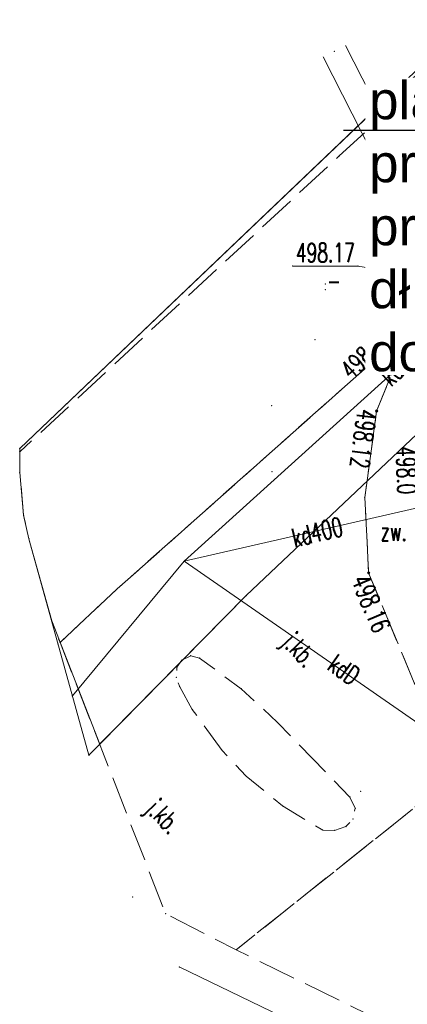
# Model space of a CAD drawing. Header units: metres. Extents: x 7422311 to 7422914, y 5495352 to 5495886.
# Tile 2 of 22: x 7422311 to 7422326, y 5495797 to 5495836. Entities that reach past the tile are written whole.
import ezdxf
from ezdxf import colors
from ezdxf.entities.mleader import LeaderData, LeaderLine
from ezdxf.enums import TextEntityAlignment as Align
from ezdxf.math import Vec2, Vec3

# ---------------------------------------------------------------- set-up
doc = ezdxf.new("R2010")
doc.units = ezdxf.units.M
doc.linetypes.add('L_0_06', pattern=[2, 1.5, -0.5])
doc.layers.get('0').update_dxf_attribs({"linetype": 'CONTINUOUS', "lineweight": 18})
for name, color, linetype, lineweight in [('_PROelCAD_ODNOSNIKI_SZCZEGOL', 7, 'CONTINUOUS', 13), ('EGB_DzialkaEwidencyjna', 7, 'CONTINUOUS', 18), ('GES_PrzewodElektroenergetyczny', 1, 'CONTINUOUS', 18), ('GES_PrzewodKanalizacyjny', 36, 'CONTINUOUS', 18), ('GES_Rzedna', 7, 'CONTINUOUS', 18), ('OT_Komunikacja', 7, 'CONTINUOUS', 18), ('OT_Rzedna', 7, 'CONTINUOUS', 18)]:
    doc.layers.add(name, color=color, linetype=linetype, lineweight=lineweight)
doc.styles.add('Arial', font='arial.ttf')
doc.styles.get("Standard").update_dxf_attribs({"font": 'simplex.shx'})

# ---------------------------------------------------------------- blocks, each defined once
blk = doc.blocks.new('L_0_02_2')
at = {"color": 0}
blk.add_point((0, 0), dxfattribs=at)
blk = doc.blocks.new('L_0_02_1')
at = {"color": 0}
blk.add_point((0, 0), dxfattribs=at)
blk = doc.blocks.new('OTRS')
at = {"linetype": 'Continuous', "lineweight": 13}
blk.add_hatch(color=0, dxfattribs=at).paths.add_polyline_path([(0, -0.091, 1), (0, 0.091, 1)])
at = {"color": 0, "linetype": 'Continuous', "lineweight": 13}
blk.add_circle((0, 0), 0.0906, dxfattribs=at)

msp = doc.modelspace()

# ---------------------------------------------------------------- linework, layer by layer
for p in [(7422323.424, 5495834.567), (7422323.424, 5495834.567), (7422325.676, 5495832.86), (7422323.624, 5495830.417), (7422323.624, 5495830.417), (7422321.78, 5495826.041), (7422324.358, 5495826.041), (7422323.069, 5495825.329), (7422323.069, 5495825.104), (7422322.654, 5495823.117), (7422320.944, 5495820.507), (7422325.104, 5495820.287), (7422325.104, 5495820.287), (7422325.104, 5495820.287), (7422325.104, 5495820.287), (7422310.951, 5495818.806), (7422310.951, 5495818.672), (7422310.954, 5495817.849), (7422320.954, 5495817.887), (7422324.634, 5495816.857), (7422324.634, 5495816.857), (7422324.634, 5495816.857), (7422324.634, 5495816.857), (7422311.106, 5495816.151), (7422311.316, 5495815.221), (7422317.474, 5495814.337), (7422317.474, 5495814.337), (7422317.474, 5495814.337), (7422317.474, 5495814.337), (7422317.474, 5495814.337), (7422317.474, 5495814.337), (7422324.784, 5495813.867), (7422324.784, 5495813.867), (7422324.784, 5495813.867), (7422324.784, 5495813.867), (7422314.814, 5495813.227), (7422314.814, 5495813.227), (7422314.814, 5495813.227), (7422314.814, 5495813.227), (7422319.934, 5495812.967), (7422319.934, 5495812.967), (7422319.934, 5495812.967), (7422319.934, 5495812.967), (7422319.934, 5495812.967), (7422319.934, 5495812.967), (7422319.934, 5495812.967), (7422319.934, 5495812.967), (7422312.219, 5495811.958), (7422312.474, 5495811.037), (7422312.549, 5495811.108), (7422317.384, 5495810.407), (7422317.384, 5495810.407), (7422317.384, 5495810.407), (7422317.734, 5495810.577), (7422317.734, 5495810.577), (7422318.084, 5495810.487), (7422318.084, 5495810.487), (7422317.184, 5495810.117), (7422317.184, 5495810.117), (7422317.164, 5495809.717), (7422317.164, 5495809.717), (7422317.294, 5495809.347), (7422317.294, 5495809.347), (7422319.734, 5495809.267), (7422319.734, 5495809.267), (7422313.041, 5495808.984), (7422317.794, 5495808.447), (7422317.794, 5495808.447), (7422321.174, 5495807.927), (7422321.174, 5495807.927), (7422314.122, 5495807.062), (7422318.974, 5495806.817), (7422318.974, 5495806.817), (7422313.694, 5495806.626), (7422319.934, 5495805.797), (7422319.934, 5495805.797), (7422324.464, 5495805.197), (7422324.044, 5495804.967), (7422324.044, 5495804.967), (7422321.374, 5495804.617), (7422321.374, 5495804.617), (7422324.254, 5495804.527), (7422324.254, 5495804.527), (7422324.164, 5495804.097), (7422324.164, 5495804.097), (7422322.964, 5495803.657), (7422322.964, 5495803.657), (7422323.434, 5495803.647), (7422323.434, 5495803.647), (7422323.884, 5495803.797), (7422323.884, 5495803.797), (7422315.427, 5495801.006), (7422316.735, 5495800.338), (7422319.534, 5495798.907), (7422319.534, 5495798.907), (7422319.534, 5495798.907), (7422319.534, 5495798.907), (7422319.534, 5495798.907), (7422319.534, 5495798.907), (7422317.278, 5495798.229)]:
    msp.add_point(p)
at = {"layer": 'EGB_DzialkaEwidencyjna', "linetype": 'CONTINUOUS', "lineweight": 18}
for p, q in [((7422319.934, 5495812.967), (7422389.764, 5495879.209)), ((7422389.086, 5495878.566), (7422319.934, 5495812.967)), ((7422343.914, 5495850.267), (7422310.951, 5495818.806)), ((7422325.676, 5495832.86), (7422330.754, 5495836.657)), ((7422310.951, 5495818.806), (7422325.676, 5495832.86)), ((7422310.954, 5495817.849), (7422310.951, 5495818.806)), ((7422311.106, 5495816.151), (7422310.954, 5495817.849)), ((7422311.316, 5495815.221), (7422311.106, 5495816.151)), ((7422311.316, 5495815.221), (7422313.694, 5495806.626)), ((7422312.219, 5495811.958), (7422311.316, 5495815.221)), ((7422319.934, 5495812.967), (7422313.694, 5495806.626)), ((7422319.934, 5495812.967), (7422314.122, 5495807.062)), ((7422314.122, 5495807.062), (7422312.219, 5495811.958))]:
    msp.add_line(p, q, dxfattribs=at)
at = {"layer": 'GES_PrzewodElektroenergetyczny', "lineweight": 18}
for p, q in [((7422323.87, 5495834.794), (7422331.71, 5495819.374)), ((7422322.979, 5495834.341), (7422330.819, 5495818.921))]:
    msp.add_line(p, q, dxfattribs=at)
at = {"layer": 'GES_PrzewodElektroenergetyczny', "color": 1, "linetype": 'Continuous', "lineweight": 18, "flags": 128}
msp.add_lwpolyline([(7422451.154, 5495827.037), (7422449.142, 5495828.993), (7422443.162, 5495824.004), (7422438.567, 5495825.867), (7422430.469, 5495824.022), (7422417.254, 5495818.797), (7422405.949, 5495814.471), (7422380.354, 5495803.297), (7422350.137, 5495789.838), (7422337.651, 5495789.769), (7422323.364, 5495795.282), (7422317.278, 5495798.229)], dxfattribs=at)
at = {"layer": 'GES_PrzewodKanalizacyjny', "color": 36, "linetype": 'Continuous', "lineweight": 18, "flags": 128}
for points in [[(7422352.444, 5495846.937), (7422331.204, 5495826.747), (7422317.474, 5495814.337), (7422313.041, 5495808.984)], [(7422463.144, 5495844.657), (7422447.174, 5495838.307), (7422396.35, 5495819.815), (7422376.694, 5495812.343), (7422340.908, 5495798.066), (7422317.474, 5495814.337)], [(7422327.826, 5495816.696), (7422317.474, 5495814.337)]]:
    msp.add_lwpolyline(points, dxfattribs=at)
at = {"layer": 'GES_Rzedna', "color": 7, "linetype": 'Continuous', "lineweight": 13, "flags": 128}
msp.add_lwpolyline([(7422321.78, 5495826.041), (7422324.358, 5495826.041), (7422327.694, 5495825.517)], dxfattribs=at)
at = {"layer": 'OT_Komunikacja', "color": 7, "linetype": 'L_0_06', "lineweight": 18, "flags": 128}
for points in [[(7422312.219, 5495811.958), (7422311.316, 5495815.221), (7422311.106, 5495816.151), (7422310.954, 5495817.849), (7422310.951, 5495818.672), (7422323.624, 5495830.417), (7422328.777, 5495835.179), (7422330.754, 5495836.657), (7422333.995, 5495840), (7422335.874, 5495841.737), (7422343.994, 5495849.257), (7422348.514, 5495853.467), (7422351.374, 5495856.097), (7422355.394, 5495859.807), (7422364.457, 5495868.191), (7422385.064, 5495876.872), (7422382.384, 5495874.257), (7422381.034, 5495872.807), (7422380.384, 5495872.037), (7422380.214, 5495872.197), (7422374.724, 5495867.877), (7422365.734, 5495860.717), (7422365.914, 5495860.537), (7422359.854, 5495854.967), (7422353.034, 5495848.647), (7422352.784, 5495848.237), (7422352.544, 5495848.577), (7422344.524, 5495841.127), (7422331.904, 5495829.407), (7422327.944, 5495825.737), (7422328.104, 5495825.567), (7422327.354, 5495824.797), (7422326.424, 5495823.557), (7422314.814, 5495813.227), (7422312.549, 5495811.108)], [(7422324.784, 5495813.867), (7422324.634, 5495816.857), (7422325.104, 5495820.287), (7422326.424, 5495823.557), (7422327.354, 5495824.797), (7422328.104, 5495825.567), (7422332.074, 5495829.237), (7422333.614, 5495830.447), (7422335.374, 5495831.447), (7422337.274, 5495832.227), (7422329.244, 5495823.967), (7422327.414, 5495821.537), (7422326.664, 5495818.937), (7422326.714, 5495816.147), (7422327.334, 5495813.477), (7422328.444, 5495809.187), (7422330.174, 5495806.477), (7422328.484, 5495806.047), (7422326.594, 5495809.507)], [(7422325.104, 5495820.287), (7422324.634, 5495816.857), (7422324.784, 5495813.867), (7422326.594, 5495809.507), (7422328.484, 5495806.047), (7422319.534, 5495798.907), (7422316.735, 5495800.338), (7422312.549, 5495811.108), (7422314.814, 5495813.227), (7422326.424, 5495823.557)], [(7422317.384, 5495810.407), (7422317.734, 5495810.577), (7422318.084, 5495810.487), (7422319.734, 5495809.267), (7422321.174, 5495807.927), (7422324.044, 5495804.967), (7422324.254, 5495804.527), (7422324.164, 5495804.097), (7422323.884, 5495803.797), (7422323.434, 5495803.647), (7422322.964, 5495803.657), (7422321.374, 5495804.617), (7422319.934, 5495805.797), (7422318.974, 5495806.817), (7422317.794, 5495808.447), (7422317.294, 5495809.347), (7422317.164, 5495809.717), (7422317.184, 5495810.117)]]:
    msp.add_lwpolyline(points, close=True, dxfattribs=at)
msp.add_lwpolyline([(7422328.484, 5495806.047), (7422330.384, 5495804.057), (7422332.23, 5495802.95), (7422334.669, 5495801.641), (7422336.513, 5495801.066), (7422341.47, 5495800.355), (7422344.973, 5495800.558), (7422347.595, 5495800.914), (7422358.914, 5495804.89), (7422364.994, 5495806.947), (7422369.404, 5495800.357), (7422361.097, 5495796.765), (7422360.657, 5495794.413), (7422361.182, 5495791.063), (7422361.964, 5495789.189), (7422360.854, 5495788.957), (7422358.58, 5495788.487), (7422357.815, 5495790.193), (7422355.745, 5495794.858), (7422350.111, 5495792.168), (7422348.257, 5495789.402), (7422347.474, 5495788.037), (7422345.553, 5495786.838), (7422339.994, 5495787.499), (7422340.124, 5495787.846, 0.051197), (7422340.16, 5495788.944, 0.051197), (7422339.972, 5495790.026, 0.089478), (7422338.551, 5495791.565, 0.089478), (7422336.682, 5495792.51), (7422327.938, 5495795.271), (7422325.464, 5495795.997), (7422319.534, 5495798.907)], format="xyb", close=True, dxfattribs=at)
at = {"layer": 'OT_Rzedna'}
for p in [(7422325.104, 5495820.287), (7422324.784, 5495813.867)]:
    msp.add_point(p, dxfattribs=at)

# ---------------------------------------------------------------- block references
at = {"layer": 'EGB_DzialkaEwidencyjna', "color": 7, "linetype": 'Continuous'}
for name, p, xscale, yscale, zscale, rotation in [('L_0_02_2', (7422325.676, 5495832.86), 0.5, 0.5, 0.5, 223.66), ('L_0_02_1', (7422325.676, 5495832.86), 0.5, 0.5, 0.5, 36.78999999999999), ('L_0_02_2', (7422310.951, 5495818.806), 0.5, 0.5, 0.5, 270.22), ('L_0_02_1', (7422310.951, 5495818.806), 0.5, 0.5, 0.5, 43.66), ('L_0_02_2', (7422310.954, 5495817.849), 0.4999999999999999, 0.4999999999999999, 0.4999999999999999, 275.1100000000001), ('L_0_02_1', (7422310.954, 5495817.849), 0.5, 0.5, 0.5, 90.22), ('L_0_02_2', (7422311.106, 5495816.151), 0.5, 0.5, 0.5, 282.73), ('L_0_02_1', (7422311.106, 5495816.151), 0.5, 0.5, 0.5, 95.11), ('L_0_02_2', (7422311.316, 5495815.221), 0.5, 0.5, 0.5, 285.46), ('L_0_02_1', (7422311.316, 5495815.221), 0.4999999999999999, 0.4999999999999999, 0.4999999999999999, 102.73), ('L_0_02_2', (7422319.934, 5495812.967), 0.4999999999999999, 0.4999999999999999, 0.4999999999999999, 43.49), ('L_0_02_1', (7422319.934, 5495812.967), 0.4999999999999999, 0.4999999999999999, 0.4999999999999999, 225.46), ('L_0_02_2', (7422319.934, 5495812.967), 0.5, 0.5, 0.5, 298.0600000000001), ('L_0_02_1', (7422319.934, 5495812.967), 0.4999999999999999, 0.4999999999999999, 0.4999999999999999, 43.49), ('L_0_02_2', (7422312.219, 5495811.958), 0.5, 0.5, 0.5, 291.24), ('L_0_02_1', (7422312.219, 5495811.958), 0.5, 0.5, 0.5, 105.46), ('L_0_02_2', (7422314.122, 5495807.062), 0.4999999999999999, 0.4999999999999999, 0.4999999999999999, 45.46), ('L_0_02_1', (7422314.122, 5495807.062), 0.5, 0.5, 0.5, 111.24)]:
    msp.add_blockref(name, p, dxfattribs=dict(at, xscale=xscale, yscale=yscale, zscale=zscale, rotation=rotation))
at = {"layer": 'OT_Rzedna', "linetype": 'Continuous', "xscale": 0.5, "yscale": 0.5, "zscale": 0.5}
for p in [(7422325.104, 5495820.287), (7422324.784, 5495813.867)]:
    msp.add_blockref('OTRS', p, dxfattribs=at)

# ---------------------------------------------------------------- texts
at = {"layer": 'GES_PrzewodKanalizacyjny', "color": 36, "lineweight": 15, "width": 0.66}
for s, rotation, p in [('kd400', 42.1, (7422326.171, 5495822.198)), ('kd400', 13.4, (7422322.747, 5495815.485)), ('kdD', 325, (7422323.812, 5495810.018))]:
    msp.add_text(s, height=0.75, rotation=rotation, dxfattribs=at).set_placement(p, align=Align.MIDDLE_CENTER)
at = {"layer": 'GES_Rzedna', "color": 36, "lineweight": 15, "width": 0.66}
for s, p in [('498.17', (7422323.069, 5495825.979)), ('  -', (7422323.069, 5495824.854))]:
    msp.add_text(s, height=0.75, dxfattribs=at).set_placement(p, align=Align.BOTTOM_CENTER)
at = {"layer": 'OT_Komunikacja', "color": 7, "lineweight": 15, "width": 0.66}
msp.add_text('zw.', height=0.75, dxfattribs=at).set_placement((7422325.782, 5495815.509), align=Align.MIDDLE_CENTER)
for rotation, p in [(313.3, (7422322.053, 5495810.824)), (314.4, (7422316.661, 5495804.211))]:
    msp.add_text('j.kb.', height=0.75, rotation=rotation, dxfattribs=at).set_placement(p, align=Align.MIDDLE_CENTER)
at = {"layer": 'OT_Rzedna', "color": 7, "lineweight": 15, "width": 0.66}
msp.add_text('498.16', height=0.75, rotation=42.4, dxfattribs=at).set_placement((7422324.252, 5495821.331), align=Align.BOTTOM_LEFT)
for s, rotation, p in [('498.12', 262.2, (7422325.104, 5495820.287)), ('498.0', 271.7, (7422326.633, 5495818.905)), ('498.16', 292.5, (7422324.784, 5495813.867))]:
    msp.add_text(s, height=0.75, rotation=rotation, dxfattribs=at).set_placement(p, align=Align.TOP_LEFT)

# ---------------------------------------------------------------- next in the draw order: leaders
at = {"layer": '_PROelCAD_ODNOSNIKI_SZCZEGOL', "lineweight": 18}
ml = msp.add_multileader_mtext('Standard', dxfattribs=at)
ml.set_content('planowana trasa zasilania ZKŁ DC1, DC2, ZK1\\Pproj. 2x(2x4x240mm2) \\Pproj. YAKXS 5x50mm\\Pdł. trasy 76 m\\Pdopuszczalny wykop otwarty lub przewiert', color=256, style='Arial')
ml.set_leader_properties()
ml.build(insert=Vec2(0, 0))
ml.multileader.update_dxf_attribs({"text_left_attachment_type": 6, "text_right_attachment_type": 6, "dogleg_length": 1, "arrow_head_size": 2})
ctx = ml.context
ctx.base_point, ctx.char_height, ctx.arrow_head_size, ctx.landing_gap_size, ctx.plane_origin = Vec3(7422324.406, 5495831.429, 10.1), 1.5, 2, 0.4, Vec3(7422404.378, 5495801.525, 10.1)
ctx.left_attachment, ctx.right_attachment = 6, 6
notes = []
notes.append((ctx, [(0, (1, 1, 0), (7422368.36, 5495831.429, 10.1), (-1, 0), 0, [(0, [(7422370.52, 5495817.142, 10.1)], 256, [])])]))
ctx.mtext.insert, ctx.mtext.flow_direction = Vec3(7422324.806, 5495833.37, 10.1), 5
ctx.mtext.has_bg_fill, ctx.mtext.bg_color, ctx.mtext.bg_scale_factor, ctx.mtext.bg_transparency, ctx.mtext.use_window_bg_color = 1, -939524096, 1.1, 0, 1
for ctx, leaders in notes:
    for number, flags, end, landing, length, lines in leaders:
        leader = LeaderData()
        leader.index, (leader.has_last_leader_line, leader.has_dogleg_vector, leader.attachment_direction) = number, flags
        leader.last_leader_point, leader.dogleg_vector, leader.dogleg_length = Vec3(end), Vec3(landing), length
        for number, points, colour, breaks in lines:
            line = LeaderLine()
            line.index, line.vertices, line.color, line.breaks = number, Vec3.list(points), colors.encode_raw_color(colour), breaks
            leader.lines.append(line)
        ctx.leaders.append(leader)

doc.saveas('drawing.dxf')
